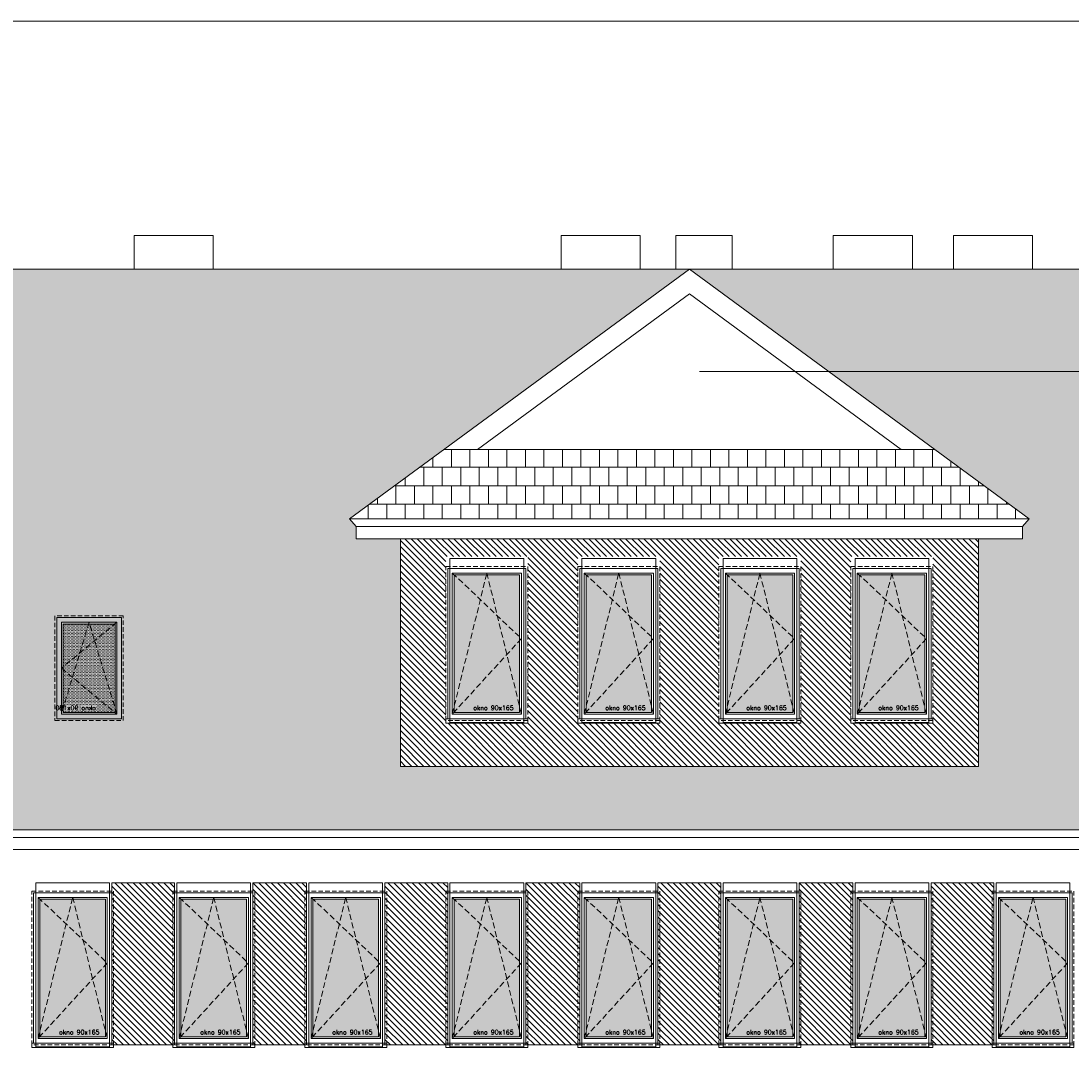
# Model space of a CAD drawing. Header units: millimetres. Extents: x -82287 to 177822, y -399756 to 0.
# Tile 29 of 228: x 58201 to 59355, y -237834 to -236685. Entities that reach past the tile are written whole.
import ezdxf
from ezdxf.enums import TextEntityAlignment as Align

# ---------------------------------------------------------------- set-up
doc = ezdxf.new("R2010")
doc.units = ezdxf.units.MM
doc.header["$MEASUREMENT"] = 0
doc.linetypes.add('SUŁOSZOWA - PB 21 03$0$CACHE', pattern=[9.525, 6.35, -3.175])
doc.linetypes.add('SUŁOSZOWA - PB 21 03$0$CARKOVANA', pattern=[7.5, 5, -2.5])
doc.layers.add('FL_XREF', color=252, linetype='Continuous')
for name, color, linetype, lineweight in [('SUŁOSZOWA - PB 21 03$0$! opisy okien elewacja', 251, 'Continuous', 0), ('SUŁOSZOWA - PB 21 03$0$!! 0_ Istn-okna', 251, 'Continuous', 0), ('SUŁOSZOWA - PB 21 03$0$!! 0_ Istn-widok', 251, 'Continuous', 0), ('SUŁOSZOWA - PB 21 03$0$!! 0_ WIDOK ELEWACJA', 251, 'Continuous', 0), ('SUŁOSZOWA - PB 21 03$0$!! 0_Istn-drzwi', 251, 'Continuous', 0), ('SUŁOSZOWA - PB 21 03$0$!! 0_Opis_pom', 251, 'Continuous', 0), ('SUŁOSZOWA - PB 21 03$0$!! 1_ELEWACJA KOLOR', 251, 'Continuous', 0), ('SUŁOSZOWA - PB 21 03$0$!! 1_Hatch dach', 251, 'Continuous', 0), ('SUŁOSZOWA - PB 21 03$0$!! 1_OPIS POM NOWE', 251, 'Continuous', 0), ('SUŁOSZOWA - PB 21 03$0$!! 2_NOWE OKNA WIDOk - remont', 251, 'Continuous', 0), ('SUŁOSZOWA - PB 21 03$0$!! 2_TYNK OBRYS', 251, 'Continuous', 0), ('SUŁOSZOWA - PB 21 03$0$!!_1  OPISY ELEWACJE', 251, 'Continuous', 0)]:
    doc.layers.add(name, color=color, linetype=linetype, lineweight=lineweight)
doc.styles.add('SUŁOSZOWA - PB 21 03$0$ARIAL', font='tahoma.ttf')
doc.styles.add('SUŁOSZOWA - PB 21 03$0$TXT', font='simplex.shx')
pattern_1 = [(180, (0, 0), (-2e-15, -20.32), []), (270, (0, 0), (10.16, -20.32), [20.32, -20.32])]

# ---------------------------------------------------------------- blocks, each defined once
blk = doc.blocks.new('SUŁOSZOWA - PB 21 03$0$okno 90x180')
at = {"layer": 'SUŁOSZOWA - PB 21 03$0$!! 1_Hatch dach', "true_color": 0x575757}
h = blk.add_hatch(dxfattribs=at)
h.set_pattern_fill('DOTS', color=251)
h.set_pattern_definition([(0, (-9632.3096, -11392.1331), (0.79375, 1.5875), [0, -1.5875])])
h.paths.add_polyline_path([(9, -20), (81, -20), (81, -171), (9, -171)])
at = {"layer": 'SUŁOSZOWA - PB 21 03$0$!! 0_ Istn-okna', "linetype": 'SUŁOSZOWA - PB 21 03$0$CARKOVANA', "lineweight": 5}
blk.add_lwpolyline([(0, -11), (90, -11), (90, -180), (0, -180)], close=True, dxfattribs=at)
at = {"layer": 'SUŁOSZOWA - PB 21 03$0$!! 0_ Istn-okna'}
for points in [[(2, -13), (88, -13), (88, -178), (2, -178)], [(7, -18), (83, -18), (83, -173), (7, -173)], [(9, -20), (81, -20), (81, -171), (9, -171)], [(0, -178), (90, -178), (90, -183), (0, -183)]]:
    blk.add_lwpolyline(points, close=True, dxfattribs=at)
at = {"layer": 'SUŁOSZOWA - PB 21 03$0$!! 1_Hatch dach', "color": 251, "linetype": 'SUŁOSZOWA - PB 21 03$0$CACHE', "true_color": 0x575757}
for points in [[(7, -173), (45, -18), (83, -173)], [(7, -18), (83, -90), (7, -173)]]:
    blk.add_lwpolyline(points, dxfattribs=at)
at = {"insert": (30.1, -163.6), "char_height": 5, "attachment_point": 1, "style": 'SUŁOSZOWA - PB 21 03$0$TXT'}
blk.add_mtext_dynamic_manual_height_columns('okno 90x165', width=52.63, gutter_width=75, heights=[0], dxfattribs=at)
blk = doc.blocks.new('SUŁOSZOWA - PB 21 03$0$OKNO POŁACIOWE')
at = {"layer": 'SUŁOSZOWA - PB 21 03$0$!! 1_Hatch dach', "true_color": 0x575757}
h = blk.add_hatch(dxfattribs=at)
h.set_pattern_fill('DOTS', color=251)
h.set_pattern_definition([(0, (62967.6391, -229507.4222), (0.79375, 1.5875), [0, -1.5875])])
h.paths.add_polyline_path([(72608.9, -218174.3), (72665.9, -218174.3), (72665.9, -218271.3), (72608.9, -218271.3)])
at = {"layer": 'SUŁOSZOWA - PB 21 03$0$!! 0_ Istn-okna', "linetype": 'SUŁOSZOWA - PB 21 03$0$CARKOVANA', "lineweight": 5}
blk.add_lwpolyline([(72599.9, -218165.3), (72674.9, -218165.3), (72674.9, -218280.3), (72599.9, -218280.3)], close=True, dxfattribs=at)
at = {"layer": 'SUŁOSZOWA - PB 21 03$0$!! 0_ Istn-okna'}
for points in [[(72601.9, -218167.3), (72672.9, -218167.3), (72672.9, -218278.3), (72601.9, -218278.3)], [(72606.9, -218172.3), (72667.9, -218172.3), (72667.9, -218273.3), (72606.9, -218273.3)], [(72608.9, -218174.3), (72665.9, -218174.3), (72665.9, -218271.3), (72608.9, -218271.3)]]:
    blk.add_lwpolyline(points, close=True, dxfattribs=at)
at = {"layer": 'SUŁOSZOWA - PB 21 03$0$!! 1_Hatch dach', "color": 251, "linetype": 'SUŁOSZOWA - PB 21 03$0$CACHE', "true_color": 0x575757}
for points in [[(72606.9, -218273.3), (72637.4, -218172.3), (72667.9, -218273.3)], [(72606.9, -218172.3), (72667.9, -218222.8), (72606.9, -218273.3)]]:
    blk.add_lwpolyline(points, dxfattribs=at)
at = {"insert": (72630, -218263.9), "char_height": 5, "attachment_point": 1, "style": 'SUŁOSZOWA - PB 21 03$0$TXT'}
blk.add_mtext_dynamic_manual_height_columns('okno 90x180', width=52.63, gutter_width=75, heights=[0], dxfattribs=at)
blk = doc.blocks.new('SUŁOSZOWA - PB 21 03')
at = {"layer": 'SUŁOSZOWA - PB 21 03$0$!! 1_ELEWACJA KOLOR', "true_color": 0xa78758}
h = blk.add_hatch(dxfattribs=at)
h.set_pattern_fill('ANSI31', color=45, scale=1.5, angle=-90)
h.set_pattern_definition([(315, (0, 0), (3.36759605, 3.36759605), [])])
h.paths.add_polyline_path([(59190.56903, -237306.48603), (59142.06903, -237306.48603), (58555.56903, -237306.48603), (58555.56903, -237556.44129), (59190.56903, -237556.44129)])
h.paths.add_polyline_path([(58905.56903, -237509.06821), (58905.56903, -237504.06821), (58905.56903, -237326.06821), (58995.56903, -237326.06821), (58995.56903, -237506.06821), (58995.56903, -237509.06821)], flags=16)
h.paths.add_polyline_path([(58910.06903, -237508.06821), (58910.06903, -237504.06821), (58907.56903, -237504.06821), (58907.56903, -237328.06821), (58993.56903, -237328.06821), (58993.56903, -237504.06821), (58991.06903, -237504.06821), (58991.06903, -237508.06821)], flags=0)
h.paths.add_polyline_path([(58912.56903, -237499.06821), (58912.56903, -237333.06821), (58988.56903, -237333.06821), (58988.56903, -237499.06821)], flags=0)
h.paths.add_polyline_path([(58912.56903, -237499.06821), (58914.56903, -237490.33136), (58914.56903, -237335.25242), (58914.40035, -237335.06821), (58950.1112, -237335.06821), (58950.56903, -237333.06821), (58951.02686, -237335.06821), (58986.56903, -237335.06821), (58986.56903, -237413.884), (58988.56903, -237416.06821), (58986.56903, -237418.25242), (58986.56903, -237497.06821), (58914.40035, -237497.06821)], flags=0)
h.paths.add_polyline_path([(58840.56903, -237509.06821), (58750.56903, -237509.06821), (58750.56903, -237504.06821), (58750.56903, -237326.06821), (58840.56903, -237326.06821), (58840.56903, -237506.06821)], flags=16)
h.paths.add_polyline_path([(58836.06903, -237508.06821), (58755.06903, -237508.06821), (58755.06903, -237504.06821), (58752.56903, -237504.06821), (58752.56903, -237328.06821), (58838.56903, -237328.06821), (58838.56903, -237504.06821), (58836.06903, -237504.06821)], flags=0)
h.paths.add_polyline_path([(58833.56903, -237499.06821), (58757.56903, -237499.06821), (58757.56903, -237333.06821), (58833.56903, -237333.06821)], flags=0)
h.paths.add_polyline_path([(58831.56903, -237497.06821), (58759.40035, -237497.06821), (58757.56903, -237499.06821), (58759.56903, -237490.33136), (58759.56903, -237335.25242), (58759.40035, -237335.06821), (58795.1112, -237335.06821), (58795.56903, -237333.06821), (58796.02686, -237335.06821), (58831.56903, -237335.06821), (58831.56903, -237413.884), (58833.56903, -237416.06821), (58831.56903, -237418.25242)], flags=0)
h.paths.add_polyline_path([(59050.56903, -237509.06821), (59050.56903, -237504.06821), (59050.56903, -237326.06821), (59140.56903, -237326.06821), (59140.56903, -237506.06821), (59140.56903, -237509.06821)], flags=16)
h.paths.add_polyline_path([(59052.56903, -237504.06821), (59052.56903, -237328.06821), (59138.56903, -237328.06821), (59138.56903, -237504.06821), (59136.06903, -237504.06821), (59136.06903, -237508.06821), (59055.06903, -237508.06821), (59055.06903, -237504.06821)], flags=0)
h.paths.add_polyline_path([(59057.56903, -237499.06821), (59057.56903, -237333.06821), (59133.56903, -237333.06821), (59133.56903, -237499.06821)], flags=0)
h.paths.add_polyline_path([(59057.56903, -237499.06821), (59059.56903, -237490.33136), (59059.56903, -237335.25242), (59059.40035, -237335.06821), (59095.1112, -237335.06821), (59095.56903, -237333.06821), (59096.02686, -237335.06821), (59131.56903, -237335.06821), (59131.56903, -237413.884), (59133.56903, -237416.06821), (59131.56903, -237418.25242), (59131.56903, -237497.06821), (59059.40035, -237497.06821)], flags=0)
h.paths.add_polyline_path([(58695.56903, -237509.06821), (58605.56903, -237509.06821), (58605.56903, -237504.06821), (58605.56903, -237326.06821), (58695.56903, -237326.06821), (58695.56903, -237506.06821)], flags=16)
h.paths.add_polyline_path([(58693.56903, -237504.06821), (58691.06903, -237504.06821), (58691.06903, -237508.06821), (58610.06903, -237508.06821), (58610.06903, -237504.06821), (58607.56903, -237504.06821), (58607.56903, -237328.06821), (58693.56903, -237328.06821)], flags=0)
h.paths.add_polyline_path([(58688.56903, -237499.06821), (58612.56903, -237499.06821), (58612.56903, -237333.06821), (58688.56903, -237333.06821)], flags=0)
h.paths.add_polyline_path([(58686.56903, -237497.06821), (58614.40035, -237497.06821), (58612.56903, -237499.06821), (58614.56903, -237490.33136), (58614.56903, -237335.25242), (58614.40035, -237335.06821), (58650.1112, -237335.06821), (58650.56903, -237333.06821), (58651.02686, -237335.06821), (58686.56903, -237335.06821), (58686.56903, -237413.884), (58688.56903, -237416.06821), (58686.56903, -237418.25242)], flags=0)
h.paths.add_polyline_path([(58634.39678, -237495.90858), (58684.51583, -237495.90858), (58684.51583, -237488.40858), (58634.39678, -237488.40858)], flags=8)
h.paths.add_polyline_path([(58779.39678, -237495.90858), (58829.51583, -237495.90858), (58829.51583, -237488.40858), (58779.39678, -237488.40858)], flags=8)
h.paths.add_polyline_path([(58934.39678, -237495.90858), (58984.51583, -237495.90858), (58984.51583, -237488.40858), (58934.39678, -237488.40858)], flags=8)
h.paths.add_polyline_path([(59079.39678, -237495.90858), (59129.51583, -237495.90858), (59129.51583, -237488.40858), (59079.39678, -237488.40858)], flags=8)
h = blk.add_hatch(dxfattribs=at)
h.set_pattern_fill('ANSI31', color=45, scale=1.5, angle=-90)
h.set_pattern_definition([(315, (6869.515, -90), (3.36759605, 3.36759605), [])])
h.paths.add_polyline_path([(58238.56903, -237684.26576), (58307.56903, -237684.26576), (58307.56903, -237862.26576), (58238.56903, -237862.26576)])
h = blk.add_hatch(dxfattribs=at)
h.set_pattern_fill('ANSI31', color=45, scale=1.5, angle=-90)
h.set_pattern_definition([(315, (7014.515, -90), (3.36759605, 3.36759605), [])])
h.paths.add_polyline_path([(58393.56903, -237684.26576), (58452.56903, -237684.26576), (58452.56903, -237862.26576), (58393.56903, -237862.26576)])
h = blk.add_hatch(dxfattribs=at)
h.set_pattern_fill('ANSI31', color=45, scale=1.5, angle=-90)
h.set_pattern_definition([(315, (7169.515, -90), (3.36759605, 3.36759605), [])])
h.paths.add_polyline_path([(58538.56903, -237684.26576), (58607.56903, -237684.26576), (58607.56903, -237862.26576), (58538.56903, -237862.26576)])
h = blk.add_hatch(dxfattribs=at)
h.set_pattern_fill('ANSI31', color=45, scale=1.5, angle=-90)
h.set_pattern_definition([(315, (7314.515, -90), (3.36759605, 3.36759605), [])])
h.paths.add_polyline_path([(58693.56903, -237684.26576), (58752.56903, -237684.26576), (58752.56903, -237862.26576), (58693.56903, -237862.26576)])
h = blk.add_hatch(dxfattribs=at)
h.set_pattern_fill('ANSI31', color=45, scale=1.5, angle=-90)
h.set_pattern_definition([(315, (7469.515, -90), (3.36759605, 3.36759605), [])])
h.paths.add_polyline_path([(58838.56903, -237684.26576), (58907.56903, -237684.26576), (58907.56903, -237862.26576), (58838.56903, -237862.26576)])
h = blk.add_hatch(dxfattribs=at)
h.set_pattern_fill('ANSI31', color=45, scale=1.5, angle=-90)
h.set_pattern_definition([(315, (7614.515, -90), (3.36759605, 3.36759605), [])])
h.paths.add_polyline_path([(58993.56903, -237684.26576), (59052.56903, -237684.26576), (59052.56903, -237862.26576), (58993.56903, -237862.26576)])
h = blk.add_hatch(dxfattribs=at)
h.set_pattern_fill('ANSI31', color=45, scale=1.5, angle=-90)
h.set_pattern_definition([(315, (7769.515, -90), (3.36759605, 3.36759605), [])])
h.paths.add_polyline_path([(59138.56903, -237684.26576), (59207.56903, -237684.26576), (59207.56903, -237862.26576), (59138.56903, -237862.26576)])
at = {"layer": 'SUŁOSZOWA - PB 21 03$0$!! 1_Hatch dach', "true_color": 0x990000}
h = blk.add_hatch(dxfattribs=at)
h.set_pattern_fill('AR-B88', color=14, scale=0.1, angle=180)
h.set_pattern_definition(pattern_1)
h.paths.add_polyline_path([(58873.06903, -237010.26576), (55873.06903, -237010.26576), (56246.33593, -237284.71534), (56239.06903, -237292.97319), (56239.06903, -237306.48603), (56227.17773, -237306.48603), (56190.56903, -237306.48603), (56190.56903, -237556.44129), (55555.56903, -237556.44129), (55555.56903, -237306.48603), (55507.06903, -237306.48603), (55507.06903, -237292.97319), (55499.80212, -237284.71534), (55873.06903, -237010.26576), (54941.06903, -237010.26576), (54941.06903, -237626.08383), (56910.29832, -237626.08383), (57374.31903, -237217.7456), (57838.33974, -237626.08383), (59895.06903, -237626.08383), (59895.06903, -237010.26576), (58873.06903, -237010.26576), (59246.33593, -237284.71534), (59239.06903, -237292.97319), (59239.06903, -237306.48603), (59227.17773, -237306.48603), (59190.56903, -237306.48603), (59190.56903, -237556.44129), (58555.56903, -237556.44129), (58555.56903, -237306.48603), (58507.06903, -237306.48603), (58507.06903, -237292.97319), (58499.80212, -237284.71534)])
h.paths.add_polyline_path([(56496.06903, -237391.06821), (56496.06903, -237506.06821), (56421.06903, -237506.06821), (56421.06903, -237391.06821)], flags=16)
h.paths.add_polyline_path([(56489.06903, -237398.06821), (56489.06903, -237499.06821), (56428.06903, -237499.06821), (56428.06903, -237398.06821)], flags=0)
h.paths.add_polyline_path([(56487.06903, -237400.06821), (56487.06903, -237446.91247), (56489.06903, -237448.56821), (56487.06903, -237450.22394), (56487.06903, -237492.44526), (56488.46507, -237497.06821), (56430.48487, -237497.06821), (56428.06903, -237499.06821), (56430.06903, -237492.44526), (56430.06903, -237399.72394), (56430.48487, -237400.06821), (56457.96507, -237400.06821), (56458.56903, -237398.06821), (56459.17299, -237400.06821)], flags=0)
h.paths.add_polyline_path([(59495.06903, -237391.06821), (59570.06903, -237391.06821), (59570.06903, -237506.06821), (59495.06903, -237506.06821)], flags=16)
h.paths.add_polyline_path([(59502.06903, -237398.06821), (59563.06903, -237398.06821), (59563.06903, -237499.06821), (59502.06903, -237499.06821)], flags=0)
h.paths.add_polyline_path([(59504.06903, -237399.72394), (59504.48487, -237400.06821), (59531.96507, -237400.06821), (59532.56903, -237398.06821), (59533.17299, -237400.06821), (59561.06903, -237400.06821), (59561.06903, -237446.91247), (59563.06903, -237448.56821), (59561.06903, -237450.22394), (59561.06903, -237492.44526), (59562.46507, -237497.06821), (59504.48487, -237497.06821), (59502.06903, -237499.06821), (59504.06903, -237492.44526)], flags=0)
h.paths.add_polyline_path([(55345.06903, -237391.06821), (55345.06903, -237506.06821), (55270.06903, -237506.06821), (55270.06903, -237391.06821)], flags=16)
h.paths.add_polyline_path([(55338.06903, -237398.06821), (55338.06903, -237499.06821), (55277.06903, -237499.06821), (55277.06903, -237398.06821)], flags=0)
h.paths.add_polyline_path([(55336.06903, -237400.06821), (55336.06903, -237446.91247), (55338.06903, -237448.56821), (55336.06903, -237450.22394), (55336.06903, -237492.44526), (55337.46507, -237497.06821), (55279.48487, -237497.06821), (55277.06903, -237499.06821), (55279.06903, -237492.44526), (55279.06903, -237399.72394), (55279.48487, -237400.06821), (55306.96507, -237400.06821), (55307.56903, -237398.06821), (55308.17299, -237400.06821)], flags=0)
h.paths.add_polyline_path([(55298.89678, -237495.90858), (55349.01583, -237495.90858), (55349.01583, -237488.40858), (55298.89678, -237488.40858)], flags=24)
h.paths.add_polyline_path([(56449.89678, -237495.90858), (56500.01583, -237495.90858), (56500.01583, -237488.40858), (56449.89678, -237488.40858)], flags=24)
h.paths.add_polyline_path([(59523.89678, -237495.90858), (59574.01583, -237495.90858), (59574.01583, -237488.40858), (59523.89678, -237488.40858)], flags=24)
h = blk.add_hatch(dxfattribs=at)
h.set_pattern_fill('AR-B88', color=14, scale=0.1, angle=180)
h.set_pattern_definition(pattern_1)
h.paths.add_polyline_path([(59142.56989, -237208.41994), (58603.56816, -237208.41994), (58499.80212, -237284.71534), (59246.33593, -237284.71534)])
at = {"layer": 'SUŁOSZOWA - PB 21 03$0$! opisy okien elewacja'}
blk.add_lwpolyline([(53420.42771, -236737.82104), (60543.65378, -236737.82104), (60543.65378, -238865.24478), (53420.42771, -238865.24478)], close=True, dxfattribs=at)
for points in [[(58555.56903, -237556.44129), (58555.56903, -237306.48603)], [(59190.56903, -237556.44129), (59190.56903, -237306.48603)]]:
    blk.add_lwpolyline(points, dxfattribs=at)
at = {"layer": 'SUŁOSZOWA - PB 21 03$0$!! 0_ Istn-widok'}
blk.add_lwpolyline([(57838.33974, -237626.08383), (59895.06903, -237626.08383)], dxfattribs=at)
at = {"layer": 'SUŁOSZOWA - PB 21 03$0$!! 0_ WIDOK ELEWACJA'}
for points in [[(58263.06903, -236973.26576), (58350.06903, -236973.26576), (58350.06903, -237010.26576), (58263.06903, -237010.26576)], [(58732.06903, -236973.26576), (58819.06903, -236973.26576), (58819.06903, -237010.26576), (58732.06903, -237010.26576)], [(58858.06903, -236973.26576), (58920.06903, -236973.26576), (58920.06903, -237010.26576), (58858.06903, -237010.26576)], [(59031.06903, -236973.26576), (59118.06903, -236973.26576), (59118.06903, -237010.26576), (59031.06903, -237010.26576)], [(59163.06903, -236973.26576), (59250.06903, -236973.26576), (59250.06903, -237010.26576), (59163.06903, -237010.26576)], [(54941.06903, -237626.08383), (54941.06903, -237010.26576), (59895.06903, -237010.26576), (59895.06903, -237626.08383), (57838.33974, -237626.08383), (57374.31903, -237217.7456), (56910.29832, -237626.08383)], [(58610.06903, -237328.06821), (58691.06903, -237328.06821), (58691.06903, -237508.06821), (58610.06903, -237508.06821)], [(58755.06903, -237328.06821), (58836.06903, -237328.06821), (58836.06903, -237508.06821), (58755.06903, -237508.06821)], [(58910.06903, -237328.06821), (58991.06903, -237328.06821), (58991.06903, -237508.06821), (58910.06903, -237508.06821)], [(59055.06903, -237328.06821), (59136.06903, -237328.06821), (59136.06903, -237508.06821), (59055.06903, -237508.06821)], [(58155.06903, -237684.26576), (58236.06903, -237684.26576), (58236.06903, -237864.26576), (58155.06903, -237864.26576)], [(58310.06903, -237684.26576), (58391.06903, -237684.26576), (58391.06903, -237864.26576), (58310.06903, -237864.26576)], [(58455.06903, -237684.26576), (58536.06903, -237684.26576), (58536.06903, -237864.26576), (58455.06903, -237864.26576)], [(58455.06903, -237684.26576), (58536.06903, -237684.26576), (58536.06903, -237864.26576), (58455.06903, -237864.26576)], [(58610.06903, -237684.26576), (58691.06903, -237684.26576), (58691.06903, -237864.26576), (58610.06903, -237864.26576)], [(58755.06903, -237684.26576), (58836.06903, -237684.26576), (58836.06903, -237864.26576), (58755.06903, -237864.26576)], [(58910.06903, -237684.26576), (58991.06903, -237684.26576), (58991.06903, -237864.26576), (58910.06903, -237864.26576)], [(59055.06903, -237684.26576), (59136.06903, -237684.26576), (59136.06903, -237864.26576), (59055.06903, -237864.26576)], [(59210.06903, -237684.26576), (59291.06903, -237684.26576), (59291.06903, -237864.26576), (59210.06903, -237864.26576)]]:
    blk.add_lwpolyline(points, close=True, dxfattribs=at)
for points in [[(59895.06903, -237010.26576), (53582.06903, -237010.26576)], [(58499.80212, -237284.71534), (58873.06903, -237010.26576)], [(59246.33593, -237284.71534), (58873.06903, -237010.26576)], [(58640.44444, -237208.41994), (58873.06903, -237037.37954)], [(59105.69362, -237208.41994), (58873.06903, -237037.37954)], [(59142.56989, -237208.41994), (58603.56816, -237208.41994)], [(58499.80212, -237284.71534), (58507.06903, -237292.97319)], [(58499.80212, -237284.71534), (58507.06903, -237292.97319)], [(58499.80212, -237284.71534), (59246.33593, -237284.71534)], [(59246.33593, -237284.71534), (59239.06903, -237292.97319)], [(59246.33593, -237284.71534), (59239.06903, -237292.97319)], [(58507.06903, -237292.97319), (58507.06903, -237306.48603)], [(58507.06903, -237292.97319), (58507.06903, -237306.48603)], [(58507.06903, -237292.97319), (59239.06903, -237292.97319)], [(59239.06903, -237292.97319), (59239.06903, -237306.48603)], [(59239.06903, -237292.97319), (59239.06903, -237306.48603)], [(58604.06903, -237306.48603), (58507.06903, -237306.48603)], [(58518.96033, -237306.48603), (58507.06903, -237306.48603)], [(58604.06903, -237306.48603), (58507.06903, -237306.48603)], [(58518.96033, -237306.48603), (58507.06903, -237306.48603)], [(59190.56903, -237306.48603), (58555.56903, -237306.48603)], [(59142.06903, -237306.48603), (59239.06903, -237306.48603)], [(59190.56903, -237306.48603), (59239.06903, -237306.48603)], [(59227.17773, -237306.48603), (59239.06903, -237306.48603)], [(59227.17773, -237306.48603), (59239.06903, -237306.48603)], [(59190.56903, -237556.44129), (58555.56903, -237556.44129)], [(57847.72366, -237634.34168), (59895.06903, -237634.34168)], [(59895.06903, -237647.85452), (57864.81404, -237647.85452)]]:
    blk.add_lwpolyline(points, dxfattribs=at)
at = {"layer": 'SUŁOSZOWA - PB 21 03$0$!! 0_Istn-drzwi'}
blk.add_lwpolyline([(53582.06903, -237010.26576), (59895.06903, -237010.26576)], dxfattribs=at)
at = {"layer": 'SUŁOSZOWA - PB 21 03$0$!! 2_TYNK OBRYS'}
for points in [[(58238.56903, -237684.26576), (58307.56903, -237684.26576), (58307.56903, -237862.26576), (58238.56903, -237862.26576)], [(58393.56903, -237684.26576), (58452.56903, -237684.26576), (58452.56903, -237862.26576), (58393.56903, -237862.26576)], [(58538.56903, -237684.26576), (58607.56903, -237684.26576), (58607.56903, -237862.26576), (58538.56903, -237862.26576)], [(58693.56903, -237684.26576), (58752.56903, -237684.26576), (58752.56903, -237862.26576), (58693.56903, -237862.26576)], [(58838.56903, -237684.26576), (58907.56903, -237684.26576), (58907.56903, -237862.26576), (58838.56903, -237862.26576)], [(58993.56903, -237684.26576), (59052.56903, -237684.26576), (59052.56903, -237862.26576), (58993.56903, -237862.26576)], [(59138.56903, -237684.26576), (59207.56903, -237684.26576), (59207.56903, -237862.26576), (59138.56903, -237862.26576)]]:
    blk.add_lwpolyline(points, close=True, dxfattribs=at)
at = {"layer": 'SUŁOSZOWA - PB 21 03$0$!!_1  OPISY ELEWACJE'}
blk.add_lwpolyline([(59917.26792, -237122.65009), (58884.05172, -237122.65009)], dxfattribs=at)
at = {"layer": 'SUŁOSZOWA - PB 21 03$0$! opisy okien elewacja', "xscale": -1}
blk.add_blockref('SUŁOSZOWA - PB 21 03$0$OKNO POŁACIOWE', (130851.01779, -19225.77916), dxfattribs=at)
at = {"layer": 'SUŁOSZOWA - PB 21 03$0$!! 2_NOWE OKNA WIDOk - remont'}
for p in [(58605.56903, -237326.06821), (58750.56903, -237326.06821), (58905.56903, -237326.06821), (59050.56903, -237326.06821), (58150.56903, -237682.26576), (58305.56903, -237682.26576), (58450.56903, -237682.26576), (58605.56903, -237682.26576), (58750.56903, -237682.26576), (58905.56903, -237682.26576), (59050.56903, -237682.26576), (59205.56903, -237682.26576)]:
    blk.add_blockref('SUŁOSZOWA - PB 21 03$0$okno 90x180', p, dxfattribs=at)
at = {"layer": 'SUŁOSZOWA - PB 21 03$0$!! 0_Opis_pom', "ltscale": 0.7, "style": 'SUŁOSZOWA - PB 21 03$0$ARIAL'}
for tag, p in [('B0,19', (52679.2094, -194257.55204)), ('B2,14', (73874.0461, -194402.0887)), ('B2,12', (73342.49259, -194413.89249)), ('B1,21', (60405.50261, -194427.18207)), ('B2,11', (73069.01144, -194438.89383)), ('A1,16', (59129.54925, -194448.08429)), ('B1/17', (59524.53699, -194450.37428)), ('B1,19', (59914.81903, -194448.15658)), ('1,23', (61575.22173, -194450.37428)), ('B2,16', (75195.07765, -194441.83446)), ('B0,15', (51514.15008, -194461.8073)), ('A1,1', (58808.06672, -194460.94161)), ('1,22', (60947.33929, -194456.1144)), ('B1,18', (59715.51745, -194473.87108)), ('B2,17', (75506.7465, -194471.3759)), ('B2,19.1', (76701.67035, -194466.03695)), ('B3,7', (87459.81312, -194465.07097)), ('B3,3', (88235.73906, -194465.79732)), ('B0,18', (52071.43815, -194478.40179)), ('B3,6', (86826.65132, -194483.15512)), ('B3,8', (90006.66539, -194478.47972)), ('B1,20', (60198.53687, -194490.17374)), ('B2,10', (72728.63362, -194489.37283)), ('B2,15', (74566.38885, -194487.81114)), ('A0,6', (49094.40602, -194505.72387)), ('A2,5', (72452.45009, -194505.90583)), ('B2,13', (73649.91716, -194500.01242)), ('A0,4', (49692.81919, -194517.93289)), ('B0,22', (54187.56644, -194519.04308)), ('A1,6', (58565.96262, -194514.50753)), ('B1,1', (61908.24378, -194515.48656)), ('A0,3', (49906.53818, -194524.03766)), ('B0,20', (53125.45224, -194527.8835)), ('A0,5', (49399.71914, -194533.19455)), ('B0,21', (53847.26622, -194535.08002)), ('B1,3', (62229.35503, -194604.49851)), ('B2,18', (75922.43604, -194612.23635)), ('B2,19', (77152.69039, -194617.53776)), ('A3,4', (85509.27934, -194642.47136)), ('B0,24B', (54824.42896, -194684.26784)), ('B1,4', (63476.45184, -194691.11207)), ('B0,16', (51457.40872, -194704.43091)), ('B0,13', (50367.63944, -194706.5583)), ('B0,17', (51897.58569, -194706.77195)), ('A2,4', (71695.75649, -194707.44268)), ('A1,5', (58149.22649, -194724.80163)), ('A2.1', (72371.45884, -194731.56251)), ('B0,23', (54542.05776, -194742.93939)), ('A1,2', (58744.42262, -194746.622)), ('B1,2D', (60756.29674, -194750.92727)), ('A1,15', (59129.54925, -194780.73348)), ('B0,14', (50962.60809, -194789.06568)), ('B1,4', (63483.03852, -194791.04365)), ('A3.1', (86079.08704, -194786.62422)), ('A0,2', (49295.91259, -194810.95246)), ('B1,2B', (62374.83512, -194841.86715)), ('B2.7', (74548.27897, -194836.12781)), ('B3,2', (89035.72921, -194837.99287)), ('B0,7', (52851.95551, -194845.56115)), ('B1,2A', (61803.35407, -194869.27513)), ('B0,8', (51561.38742, -194890.27848)), ('A3.2', (86016.50296, -195004.88875)), ('A1,3', (58810.05243, -195008.83917)), ('A0,1', (49914.27925, -195025.82804)), ('A0,10', (49695.87246, -195042.9259)), ('B0,17', (51225.06492, -195049.74007)), ('B0,6', (52110.41055, -195069.39267)), ('B1,8', (61403.63433, -195071.25189)), ('A2.2', (72371.45884, -195070.78713)), ('B2.2', (74976.1855, -195068.47988)), ('A0,7', (49042.50308, -195082.6056)), ('B3,11', (88623.94853, -195099.23575)), ('B3,4', (87612.56208, -195132.78192)), ('B3,5', (86839.47632, -195174.05241)), ('B0,12', (50313.60595, -195207.52936)), ('B0,11', (50726.178, -195219.06638)), ('B3,10', (89778.42161, -195220.68871)), ('B1,6', (63686.26823, -195231.3997)), ('B0,24A', (54359.17011, -195245.97867)), ('A1,4', (58093.66276, -195250.96213)), ('B0,10', (51476.34179, -195259.44699)), ('B3,9', (90479.74099, -195260.18621)), ('A0,11', (49643.96951, -195271.84772)), ('B1,14', (59332.54805, -195280.73534)), ('A0,8', (49042.50308, -195293.21363)), ('B0,9', (51798.4912, -195291.17482)), ('B2,21', (75970.16114, -195290.81005)), ('B1,13', (60186.62513, -195314.46953)), ('B0,3', (52068.59538, -195319.60465)), ('B1,10', (60892.94126, -195319.45825)), ('B1,5', (63419.22943, -195317.21026)), ('A2.3', (71832.37045, -195318.78232)), ('B2,9', (73175.51251, -195317.21162)), ('B2,4', (74493.5947, -195318.7733)), ('B2,3', (74674.2815, -195319.28036)), ('A3,3', (85569.83931, -195318.78232)), ('B2,8', (73894.209, -195338.18956)), ('B3,1', (88723.65615, -195329.98594)), ('B1,9', (61058.12383, -195344.48743)), ('B2.1', (75304.74121, -195348.36327)), ('B2,20', (77211.021, -195343.82367)), ('B0,2', (52227.2348, -195357.98297)), ('B1,2C', (61827.40698, -195369.02625)), ('B1,7', (62134.52151, -195372.05069)), ('B0,1', (53061.17304, -195403.85659)), ('A0,9', (49001.50444, -195413.15723)), ('A0,12', (49689.76592, -195485.50737)), ('B0,4', (52224.78303, -195500.96352)), ('B2,5', (74686.48999, -195507.24036)), ('B1,11', (61050.00078, -195512.89565)), ('B1,12', (60864.00751, -195544.00738)), ('B0,5', (52066.14362, -195556.83806)), ('B2,6', (74499.29165, -195549.55175)), ('C2,2', (74812.78942, -195865.8959)), ('C1,3', (61091.58871, -195973.27844)), ('C0,2A', (52278.30875, -196050.48297)), ('C0,1', (52808.36775, -196132.34208)), ('C1,2', (61690.27405, -196439.72387)), ('C1,1', (62060.59754, -196465.28533)), ('C3,1', (88979.71614, -196545.67785)), ('C0,2B', (53028.88223, -196668.8019)), ('C1,4', (61008.68123, -196686.32122)), ('C2,1', (75334.65984, -196786.2197)), ('C2,3', (74834.65119, -196933.26657)), ('C1,5', (61062.7252, -196991.42453)), ('C1,10', (62127.38542, -196998.81344)), ('C1,9', (62147.33751, -197289.53424)), ('C1,6', (61131.41824, -197329.69535)), ('C0,3', (52181.98562, -197341.92176)), ('D1,1', (73931.12245, -197584.03121)), ('C0,4', (52345.96562, -197596.60561)), ('D0,18', (60296.49264, -197617.95269)), ('C2,4', (75243.70451, -197663.89)), ('D0,7', (59141.53804, -197722.84718)), ('C1,7', (61222.2575, -197737.18052)), ('D0,17', (60701.16801, -197741.44864)), ('D1,4', (73157.19908, -197744.29721)), ('D0,3', (59562.25866, -197751.14316)), ('D1,6', (72757.78643, -197751.22612)), ('D0,6', (58741.71849, -197802.61699)), ('D0,10', (58357.73602, -197820.93991)), ('D,09', (59195.67196, -197881.51243)), ('C0,5', (52269.72696, -197902.4362)), ('C0,6', (52872.93793, -197917.07354)), ('D0,2', (59943.06082, -197917.06725)), ('D1,3', (73475.28953, -197924.29875)), ('D0,16', (60721.3534, -197935.2949)), ('D0,8', (59058.9008, -197963.64925)), ('D0,5', (59448.52586, -197969.8061)), ('C2,5', (74555.08284, -197988.7886)), ('D1,5', (73291.61607, -197999.29956)), ('D0,4', (59655.02693, -198042.2589)), ('D0,15', (60692.12223, -198127.4643)), ('D0,1', (59931.33074, -198173.12806)), ('D1,2', (73578.07819, -198172.30068)), ('D0,11', (58161.27105, -198211.45823)), ('D0,12', (58250.99458, -198537.17631)), ('D0,13', (58250.99458, -198764.99605)), ('D1,7', (71854.87376, -198786.88467)), ('D0,14', (59130.08589, -198795.3373)), ('D1,8', (71715.35366, -199212.44512))]:
    blk.add_attdef(tag, text='', height=11.968, dxfattribs=at).set_placement(p, align=Align.MIDDLE_CENTER)
at = {"layer": 'SUŁOSZOWA - PB 21 03$0$!! 1_OPIS POM NOWE', "style": 'SUŁOSZOWA - PB 21 03$0$ARIAL'}
for tag, p in [('C1.7A', (61271.6179, -197538.30303)), ('C2.5B', (74970.66097, -197546.70728)), ('C2,5C', (74903.71123, -197659.13664)), ('C2.4', (75374.07862, -197726.11453)), ('D1,2B', (74322.25834, -197791.43247)), ('C1.7C', (61260.26049, -197811.38428)), ('C1.8B', (61588.27341, -197817.62151)), ('C1.8A', (61884.42005, -197818.94854)), ('C1.7B', (61322.12354, -197933.89849)), ('C2,5A', (74943.41937, -197993.49482)), ('E1.2', (62164.78326, -198139.98688)), ('E1.5E', (62692.10372, -198153.27854)), ('D1,2C', (73419.9359, -198156.57844)), ('E2.9', (75361.45041, -198161.88904)), ('E2.7', (76022.45692, -198162.26272)), ('E3.1', (88990.58975, -198158.87886)), ('D1,2A', (74280.17915, -198172.30068)), ('E1.5D', (62993.60773, -198185.416)), ('E1.1', (61330.46191, -198191.9806)), ('E1.5C', (63016.9343, -198246.3437)), ('E1.5B', (63264.15117, -198307.8661)), ('E3.2', (88781.41347, -198385.24275)), ('E1.6', (61022.6264, -198421.00827)), ('E2.2', (74782.75417, -198427.85813)), ('E2.8', (75757.29014, -198437.09188)), ('E2.6', (76531.8031, -198444.40756)), ('E3.4', (89392.22607, -198450.03942)), ('E1.5A', (63049.47589, -198456.39852)), ('E1.5F', (62736.15118, -198589.14592)), ('E1.5G', (62892.39981, -198586.12622)), ('E1,4', (61888.25021, -198652.6996)), ('E2.1', (75803.99631, -198697.05773)), ('E1.5L', (63297.7633, -198733.65678)), ('E1.3', (61058.5992, -198806.28147)), ('E1.5H', (62893.53005, -198830.01758)), ('E2,3', (74778.52304, -198843.9541)), ('E3.3', (89150.95684, -198867.32581)), ('E1.5K', (63266.15427, -198904.67789)), ('E1.5I', (62723.74907, -199005.87002)), ('E2.4', (75135.87669, -199083.20857)), ('E2.5', (76615.04061, -199164.91143)), ('E1.5J', (63204.25187, -199215.697))]:
    blk.add_attdef(tag, text='', height=11.968, dxfattribs=at).set_placement(p, align=Align.MIDDLE_CENTER)

msp = doc.modelspace()

# ---------------------------------------------------------------- block references
at = {"layer": 'FL_XREF'}
msp.add_blockref('SUŁOSZOWA - PB 21 03', (62.3, 52.9), dxfattribs=at)

doc.saveas('drawing.dxf')
